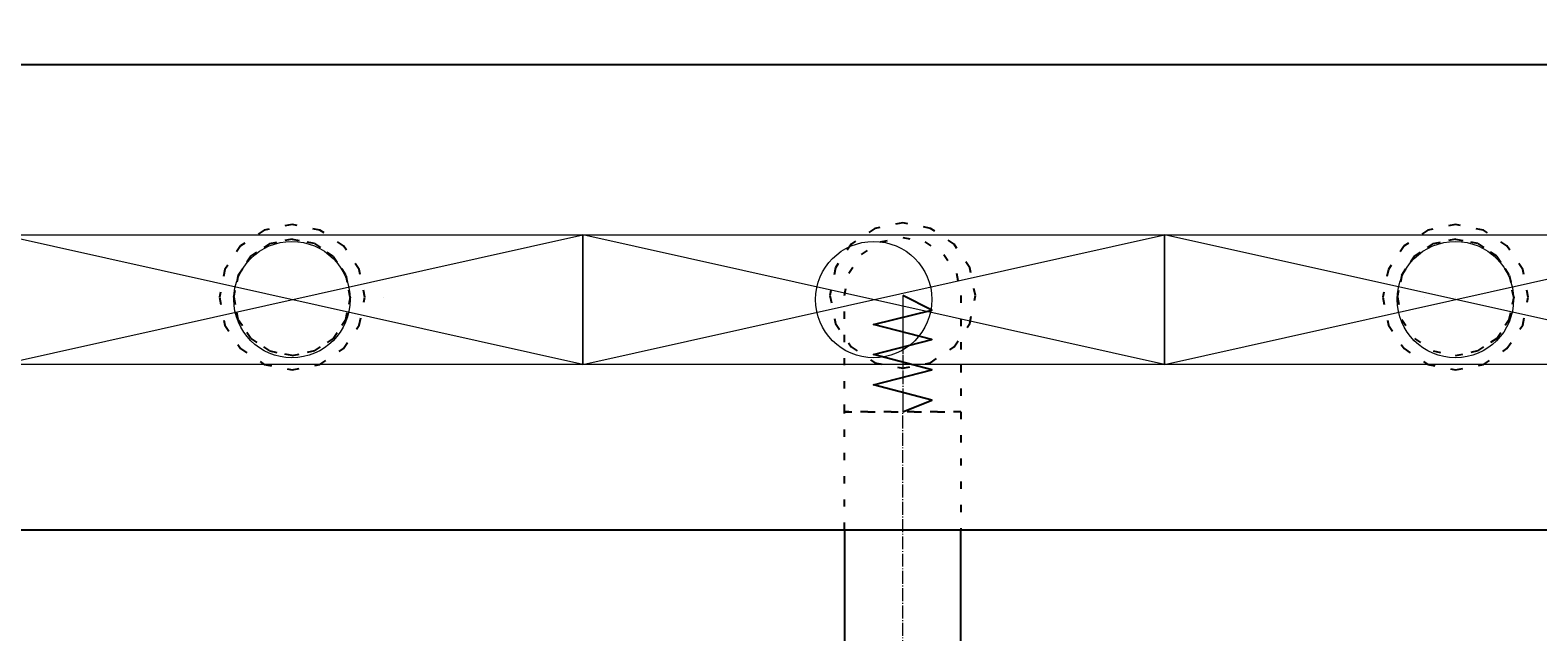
# Model space of a CAD drawing. Header units: centimetres. Extents: x -228435 to 46820, y -89367 to 152985.
# Tile 52 of 256: x -27990 to -25398, y 13429 to 14463. Entities that reach past the tile are written whole.
import ezdxf

# ---------------------------------------------------------------- set-up
doc = ezdxf.new("R2010")
doc.units = ezdxf.units.CM
doc.header["$LTSCALE"] = 50
doc.header["$PDMODE"] = 35
doc.header["$PDSIZE"] = 0.1
for name, pattern in [('01-103-Went PP_poziom-0_5$0$DASHDOT', [25.4, 12.7, -6.35, 0, -6.35]), ('CADVENT_CENTERLINE', [9.9, 7.4, -1, 0.5, -1]), ('CADVENT_HIDDEN', [0.8, 0.25, -0.55])]:
    doc.linetypes.add(name, pattern=pattern)
doc.layers.get('0').update_dxf_attribs({"color": 8})
doc.layers.get('DEFPOINTS').update_dxf_attribs({"color": 8})
for name, color, linetype in [('01-103-Went PP_poziom-0_5$0$L_Nawiew', 250, 'Continuous'), ('01-103-Went PP_poziom-0_5$0$L_oś symetrii', 7, 'Continuous'), ('bgde-nawiewEXP', 250, 'Continuous'), ('bgde-nawiewHIDDEN', 250, 'Continuous')]:
    doc.layers.add(name, color=color, linetype=linetype)
for name, color, linetype, lineweight in [('bgde-nawiewCEN', 7, 'Continuous', 13), ('bgde_nawiewnik', 11, 'Continuous', 5), ('Kondygnacja  -0_5$0$ARCH_INFO_WYMIARY', 8, 'Continuous', 9)]:
    doc.layers.add(name, color=color, linetype=linetype, lineweight=lineweight)
doc.styles.add('Kondygnacja  -0_5$0$Romans', font='Romans.shx', dxfattribs={"width": 0.7})
doc.dimstyles.new('Kondygnacja  -0_5$0$Wymiary 1-100', dxfattribs={"dimtxt": 12.0000002, "dimasz": 10, "dimexe": 5, "dimexo": 0, "dimgap": 4, "dimtad": 1, "dimrnd": 0.5, "dimzin": 12, "dimdsep": 46, "dimtxsty": 'Kondygnacja  -0_5$0$Romans', "dimblk": 'Kondygnacja  -0_5$0$_Oblique', "dimcen": 10, "dimdle": 10, "dimclrt": 55, "dimazin": 0, "dimtfac": 1, "dimtmove": 1, "dimatfit": 3, "dimfxl": 8, "dimfxlon": 1, "dimtolj": 1, "dimtzin": 0, "dimarcsym": 0})

# ---------------------------------------------------------------- blocks, each defined once
blk = doc.blocks.new('Kondygnacja  -0_5$0$_Oblique')
at = {"color": 0, "linetype": 'ByBlock', "lineweight": -2}
blk.add_line((-0.5, -0.5), (0.5, 0.5), dxfattribs=at)
blk = doc.blocks.new('*D212')
at = {"layer": 'DEFPOINTS', "color": 0}
for p in [(-30586.30100490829, 81900.00000000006), (-30681.11388123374, 12489.50000000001), (9064.000000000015, 12489.5)]:
    blk.add_point(p, dxfattribs=at)
at = {"layer": 'Kondygnacja  -0_5$0$ARCH_INFO_WYMIARY', "color": 0, "lineweight": -2}
for p, q in [((-30673.11388123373, 81900.00000000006), (-30686.11388123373, 81900.00000000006)), ((-30681.11388123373, 81910.00000000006), (-30681.11388123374, 12479.50000000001)), ((-30673.11388123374, 12489.50000000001), (-30686.11388123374, 12489.50000000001))]:
    blk.add_line(p, q, dxfattribs=at)
at = {"layer": 'Kondygnacja  -0_5$0$ARCH_INFO_WYMIARY', "color": 0, "lineweight": -2, "xscale": 10, "yscale": 10, "zscale": 10}
for p, rotation in [((-30681.11388123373, 81900.00000000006), 90), ((-30681.11388123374, 12489.50000000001), 270)]:
    blk.add_blockref('Kondygnacja  -0_5$0$_Oblique', p, dxfattribs=dict(at, rotation=rotation))
at = {"layer": 'Kondygnacja  -0_5$0$ARCH_INFO_WYMIARY', "color": 55, "insert": (-30691.11388133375, 47194.75000000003), "char_height": 12.0000002, "attachment_point": 5, "rotation": 90, "style": 'Kondygnacja  -0_5$0$Romans'}
blk.add_mtext('\\A1;69410.5', dxfattribs=at)
blk = doc.blocks.new('*D218')
at = {"layer": 'DEFPOINTS', "color": 0}
for p in [(-29180, 78695.00000000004), (-24020.00000000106, 12369.50000000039), (-24020.00000000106, 12070.30454269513)]:
    blk.add_point(p, dxfattribs=at)
at = {"layer": 'Kondygnacja  -0_5$0$ARCH_INFO_WYMIARY', "color": 0, "lineweight": -2}
for p, q in [((-29180, 12078.30454269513), (-29180, 12065.30454269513)), ((-24020.00000000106, 12078.30454269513), (-24020.00000000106, 12065.30454269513)), ((-29190, 12070.30454269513), (-24010.00000000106, 12070.30454269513))]:
    blk.add_line(p, q, dxfattribs=at)
at = {"layer": 'Kondygnacja  -0_5$0$ARCH_INFO_WYMIARY', "color": 0, "lineweight": -2, "xscale": 10, "yscale": 10, "zscale": 10, "rotation": 180}
blk.add_blockref('Kondygnacja  -0_5$0$_Oblique', (-29180, 12070.30454269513), dxfattribs=at)
at = {"layer": 'Kondygnacja  -0_5$0$ARCH_INFO_WYMIARY', "color": 0, "lineweight": -2, "xscale": 10, "yscale": 10, "zscale": 10}
blk.add_blockref('Kondygnacja  -0_5$0$_Oblique', (-24020.00000000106, 12070.30454269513), dxfattribs=at)
at = {"layer": 'Kondygnacja  -0_5$0$ARCH_INFO_WYMIARY', "color": 55, "insert": (-26600.00000000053, 12080.30454279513), "char_height": 12.0000002, "attachment_point": 5, "style": 'Kondygnacja  -0_5$0$Romans'}
blk.add_mtext('\\A1;5160', dxfattribs=at)
blk = doc.blocks.new('A$C066D7839')
at = {"layer": 'bgde_nawiewnik'}
for p, q in [((-50, -11.14999999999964), (-50, 11.15000000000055)), ((-50, 11.15000000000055), (50, 11.15000000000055)), ((-50, -11.14999999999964), (50, 11.15000000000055)), ((50, -11.14999999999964), (-50, 11.15000000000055)), ((50, 11.15000000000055), (50, -11.14999999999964)), ((50, -11.14999999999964), (-50, -11.14999999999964))]:
    blk.add_line(p, q, dxfattribs=at)
blk.add_circle((0, 0), 10, dxfattribs=at)
blk = doc.blocks.new('*U509')
at = {"layer": '01-103-Went PP_poziom-0_5$0$L_oś symetrii', "linetype": '01-103-Went PP_poziom-0_5$0$DASHDOT', "lineweight": -3}
blk.add_line((0.04588248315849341, 2.273736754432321e-13, 0.0180942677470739), (1.455191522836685e-11, 2.273736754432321e-13), dxfattribs=at)
blk = doc.blocks.new('*U502')
at = {"layer": '01-103-Went PP_poziom-0_5$0$L_oś symetrii', "linetype": '01-103-Went PP_poziom-0_5$0$DASHDOT', "lineweight": -3}
blk.add_line((0.04588248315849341, 2.273736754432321e-13, 0.0180942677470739), (0, 2.273736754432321e-13), dxfattribs=at)

msp = doc.modelspace()

# ---------------------------------------------------------------- linework, layer by layer
at = {"layer": 'bgde-nawiewCEN', "linetype": 'CADVENT_CENTERLINE', "ltscale": 0.06}
for p, q in [((-26490.18503455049, 14006.90744984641), (-26490.18503455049, 14006.43337577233)), ((-26490.18503455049, 14006.43337577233), (-26490.18503455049, 14005.3074498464)), ((-26490.18503455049, 14005.3074498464), (-26490.18503455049, 14003.11485725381)), ((-26490.18503455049, 14003.11485725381), (-26490.18503455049, 13999.500042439)), ((-26490.18503455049, 13999.500042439), (-26490.18503455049, 13994.10744984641)), ((-26490.18503455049, 13994.10744984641), (-26490.18503455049, 13986.58152392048)), ((-26490.18503455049, 13986.58152392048), (-26490.18503455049, 13976.56670910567)), ((-26490.18503455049, 13976.56670910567), (-26490.18503455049, 13963.7074498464)), ((-26490.18503455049, 13963.7074498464), (-26490.18503455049, 13947.64819058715)), ((-26490.18503455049, 13947.64819058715), (-26490.18503455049, 13928.03337577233)), ((-26490.18503455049, 13928.03337577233), (-26490.18503455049, 13904.5074498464)), ((-26490.18503455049, 13904.5074498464), (-26490.18503455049, 13876.71485725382)), ((-26490.18503455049, 13876.71485725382), (-26490.18503455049, 13825.6037461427)), ((-26490.18503455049, 13825.6037461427), (-26490.18503455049, 13806.90744984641)), ((-26490.18503455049, 12649.84744993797), (-26490.18503455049, 13806.90744984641))]:
    msp.add_line(p, q, dxfattribs=at)
at = {"layer": 'bgde-nawiewEXP', "linetype": 'Continuous'}
for points in [[(-54602.06075739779, 14403.94699775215), (-12174.81268570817, 14403.94699775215), (-12174.81268570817, 13603.94699775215), (-12164.81268570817, 13603.94699775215), (-12164.81268570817, 14403.94699775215), (-12174.81268570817, 14403.94699775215), (-12174.81268570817, 13603.94699775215)], [(-54602.06075739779, 13603.94699775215), (-12174.81268570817, 13603.94699775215)], [(-26590.18504385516, 13603.94699789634), (-26590.18503455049, 12649.84754993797), (-26390.18503455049, 12649.84754993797), (-26390.18504763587, 13603.94699789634)]]:
    msp.add_lwpolyline(points, dxfattribs=at)
at = {"layer": 'bgde-nawiewHIDDEN', "linetype": 'CADVENT_HIDDEN'}
for points in [[(-27664.76225147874, 14003.94699775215), (-27655.24719304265, 13956.11156870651), (-27628.15059912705, 13915.55865010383), (-27587.5976805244, 13888.46205618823), (-27539.76225147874, 13878.94699775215), (-27491.92682243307, 13888.46205618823), (-27451.37390383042, 13915.55865010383), (-27424.27730991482, 13956.11156870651), (-27414.76225147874, 14003.94699775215), (-27424.27730991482, 14051.78242679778), (-27451.37390383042, 14092.33534540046), (-27491.92682243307, 14119.43193931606), (-27539.76225147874, 14128.94699775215), (-27587.5976805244, 14119.43193931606), (-27628.15059912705, 14092.33534540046), (-27655.24719304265, 14051.78242679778)], [(-27664.76225147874, 14003.94699775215), (-27655.24719304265, 13956.11156870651), (-27628.15059912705, 13915.55865010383), (-27587.5976805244, 13888.46205618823), (-27539.76225147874, 13878.94699775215), (-27491.92682243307, 13888.46205618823), (-27451.37390383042, 13915.55865010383), (-27424.27730991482, 13956.11156870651), (-27414.76225147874, 14003.94699775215), (-27424.27730991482, 14051.78242679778), (-27451.37390383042, 14092.33534540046), (-27491.92682243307, 14119.43193931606), (-27539.76225147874, 14128.94699775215), (-27587.5976805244, 14119.43193931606), (-27628.15059912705, 14092.33534540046), (-27655.24719304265, 14051.78242679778)], [(-26615.18503455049, 14006.90744984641), (-26605.66997611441, 13959.07202080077), (-26578.57338219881, 13918.51910219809), (-26538.02046359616, 13891.42250828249), (-26490.18503455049, 13881.90744984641), (-26442.34960550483, 13891.42250828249), (-26401.79668690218, 13918.51910219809), (-26374.70009298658, 13959.07202080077), (-26365.18503455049, 14006.90744984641), (-26374.70009298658, 14054.74287889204), (-26401.79668690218, 14095.29579749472), (-26442.34960550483, 14122.39239141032), (-26490.18503455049, 14131.90744984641), (-26538.02046359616, 14122.39239141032), (-26578.57338219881, 14095.29579749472), (-26605.66997611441, 14054.74287889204)], [(-26615.18503455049, 14006.90744984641), (-26605.66997611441, 13959.07202080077), (-26578.57338219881, 13918.51910219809), (-26538.02046359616, 13891.42250828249), (-26490.18503455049, 13881.90744984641), (-26442.34960550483, 13891.42250828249), (-26401.79668690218, 13918.51910219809), (-26374.70009298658, 13959.07202080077), (-26365.18503455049, 14006.90744984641), (-26374.70009298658, 14054.74287889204), (-26401.79668690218, 14095.29579749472), (-26442.34960550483, 14122.39239141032), (-26490.18503455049, 14131.90744984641), (-26538.02046359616, 14122.39239141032), (-26578.57338219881, 14095.29579749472), (-26605.66997611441, 14054.74287889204)], [(-25664.76225147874, 14003.94699775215), (-25655.24719304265, 13956.11156870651), (-25628.15059912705, 13915.55865010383), (-25587.5976805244, 13888.46205618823), (-25539.76225147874, 13878.94699775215), (-25491.92682243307, 13888.46205618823), (-25451.37390383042, 13915.55865010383), (-25424.27730991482, 13956.11156870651), (-25414.76225147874, 14003.94699775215), (-25424.27730991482, 14051.78242679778), (-25451.37390383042, 14092.33534540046), (-25491.92682243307, 14119.43193931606), (-25539.76225147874, 14128.94699775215), (-25587.5976805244, 14119.43193931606), (-25628.15059912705, 14092.33534540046), (-25655.24719304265, 14051.78242679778)], [(-25664.76225147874, 14003.94699775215), (-25655.24719304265, 13956.11156870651), (-25628.15059912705, 13915.55865010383), (-25587.5976805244, 13888.46205618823), (-25539.76225147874, 13878.94699775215), (-25491.92682243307, 13888.46205618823), (-25451.37390383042, 13915.55865010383), (-25424.27730991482, 13956.11156870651), (-25414.76225147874, 14003.94699775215), (-25424.27730991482, 14051.78242679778), (-25451.37390383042, 14092.33534540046), (-25491.92682243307, 14119.43193931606), (-25539.76225147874, 14128.94699775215), (-25587.5976805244, 14119.43193931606), (-25628.15059912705, 14092.33534540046), (-25655.24719304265, 14051.78242679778)], [(-27639.76225147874, 14003.94699775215), (-27632.15020472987, 13965.67865451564), (-27610.47292959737, 13933.2363196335), (-27578.03059471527, 13911.55904450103), (-27539.76225147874, 13903.94699775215), (-27501.49390824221, 13911.55904450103), (-27469.05157336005, 13933.2363196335), (-27447.3742982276, 13965.67865451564), (-27439.76225147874, 14003.94699775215), (-27447.3742982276, 14042.21534098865), (-27469.05157336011, 14074.6576758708), (-27501.49390824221, 14096.33495100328), (-27539.76225147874, 14103.94699775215), (-27578.03059471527, 14096.33495100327), (-27610.47292959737, 14074.6576758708), (-27632.15020472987, 14042.21534098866)], [(-27639.76225147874, 14003.94699775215), (-27632.15020472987, 14042.21534098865), (-27610.47292959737, 14074.65767587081), (-27578.03059471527, 14096.33495100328), (-27539.76225147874, 14103.94699775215), (-27501.49390824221, 14096.33495100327), (-27469.05157336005, 14074.65767587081), (-27447.3742982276, 14042.21534098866), (-27439.76225147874, 14003.94699775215), (-27447.3742982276, 13965.67865451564), (-27469.05157336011, 13933.23631963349), (-27501.49390824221, 13911.55904450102), (-27539.76225147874, 13903.94699775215), (-27578.03059471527, 13911.55904450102), (-27610.47292959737, 13933.23631963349), (-27632.15020472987, 13965.67865451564)], [(-26590.18503455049, 13806.90744984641), (-26590.18503455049, 14006.90744984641), (-26582.57298780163, 14045.17579308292), (-26560.89571266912, 14077.61812796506), (-26528.45337778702, 14099.29540309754), (-26490.18503455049, 14106.90744984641), (-26451.91669131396, 14099.29540309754), (-26419.47435643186, 14077.61812796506), (-26397.79708129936, 14045.17579308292), (-26390.18503455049, 14006.90744984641), (-26390.18503455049, 13806.90744984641), (-26582.57298780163, 13806.90744984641)], [(-25639.76225147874, 14003.94699775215), (-25632.15020472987, 13965.67865451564), (-25610.47292959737, 13933.2363196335), (-25578.03059471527, 13911.55904450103), (-25539.76225147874, 13903.94699775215), (-25501.49390824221, 13911.55904450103), (-25469.05157336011, 13933.2363196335), (-25447.3742982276, 13965.67865451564), (-25439.76225147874, 14003.94699775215), (-25447.3742982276, 14042.21534098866), (-25469.05157336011, 14074.65767587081), (-25501.49390824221, 14096.33495100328), (-25539.76225147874, 14103.94699775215), (-25578.03059471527, 14096.33495100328), (-25610.47292959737, 14074.65767587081), (-25632.15020472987, 14042.21534098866)]]:
    msp.add_lwpolyline(points, close=True, dxfattribs=at)
for points in [[(-25639.76225147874, 14003.94699775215), (-25632.15020472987, 14042.21534098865), (-25610.47292959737, 14074.6576758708), (-25578.03059471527, 14096.33495100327), (-25539.76225147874, 14103.94699775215), (-25501.49390824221, 14096.33495100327)], [(-25501.49390824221, 14096.33495100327), (-25539.76225147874, 14103.94699775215)], [(-25501.49390824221, 14096.33495100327), (-25469.05157336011, 14074.6576758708), (-25447.3742982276, 14042.21534098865), (-25439.76225147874, 14003.94699775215), (-25447.3742982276, 13965.67865451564), (-25469.05157336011, 13933.23631963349), (-25501.49390824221, 13911.55904450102), (-25539.76225147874, 13903.94699775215)], [(-25639.76225147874, 14003.94699775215), (-25632.15020472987, 13965.67865451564), (-25610.47292959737, 13933.23631963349), (-25578.03059471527, 13911.55904450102), (-25539.76225147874, 13903.94699775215), (-25501.49390824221, 13911.55904450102)], [(-26590.18504385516, 13603.94699789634), (-26590.18503455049, 13806.9073498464), (-26390.18503455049, 13806.9073498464), (-26390.18504763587, 13603.94699789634)]]:
    msp.add_lwpolyline(points, dxfattribs=at)
at = {"layer": 'bgde-nawiewHIDDEN'}
for points in [[(-27539.76225147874, 14003.94699775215), (-27539.76225147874, 14003.94699775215)], [(-26490.18503455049, 13806.90744984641), (-26440.18503455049, 13827.00333380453), (-26540.18503455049, 13853.09925117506), (-26440.18503455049, 13879.13109590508), (-26540.18503455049, 13905.39274751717), (-26440.18503455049, 13931.4639677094), (-26540.18503455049, 13956.88428326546), (-26440.18503455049, 13981.90744984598), (-26490.18503455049, 14006.90744984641)], [(-25539.76225147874, 14003.94699775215), (-25539.76225147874, 14003.94699775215)]]:
    msp.add_lwpolyline(points, dxfattribs=at)

# ---------------------------------------------------------------- block references
at = {"layer": '01-103-Went PP_poziom-0_5$0$L_Nawiew', "xscale": 10, "yscale": 10, "zscale": 10}
for p in [(-27539.99999999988, 14000.00000017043, 730), (-26539.99999999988, 14000.00000017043, 730), (-25539.99999999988, 14000.00000017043, 730)]:
    msp.add_blockref('A$C066D7839', p, dxfattribs=at)
at = {"layer": '01-103-Went PP_poziom-0_5$0$L_Nawiew', "extrusion": (0, -1, 2.220446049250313e-16)}
for name, p in [('*U509', (-27592.53641200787, 80.1368672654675, -14003.96509201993)), ('*U502', (-27381.92345285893, 80.1368672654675, -14003.96509201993)), ('*U509', (-25592.53641200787, 80.1368672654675, -14003.96509201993))]:
    msp.add_blockref(name, p, dxfattribs=at)

# ---------------------------------------------------------------- dimensions: what is measured, and where the dimension line sits
at = {"layer": 'Kondygnacja  -0_5$0$ARCH_INFO_WYMIARY'}
dim = msp.add_linear_dim(base=(-30681.11388123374, 12489.50000000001), p1=(-30586.30100490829, 81900.00000000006), p2=(9064.000000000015, 12489.5), angle=90, dimstyle='Kondygnacja  -0_5$0$Wymiary 1-100', dxfattribs=at)
dim.commit()
dim.dimension.update_dxf_attribs({"geometry": '*D212', "text_midpoint": (-30691.11388133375, 47194.75000000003)})
dim = msp.add_linear_dim(base=(-24020.00000000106, 12070.30454269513), p1=(-29180, 78695.00000000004), p2=(-24020.00000000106, 12369.50000000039), dimstyle='Kondygnacja  -0_5$0$Wymiary 1-100', dxfattribs=at)
dim.commit()
dim.dimension.update_dxf_attribs({"geometry": '*D218', "text_midpoint": (-26600.00000000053, 12080.30454279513)})

doc.saveas('drawing.dxf')
